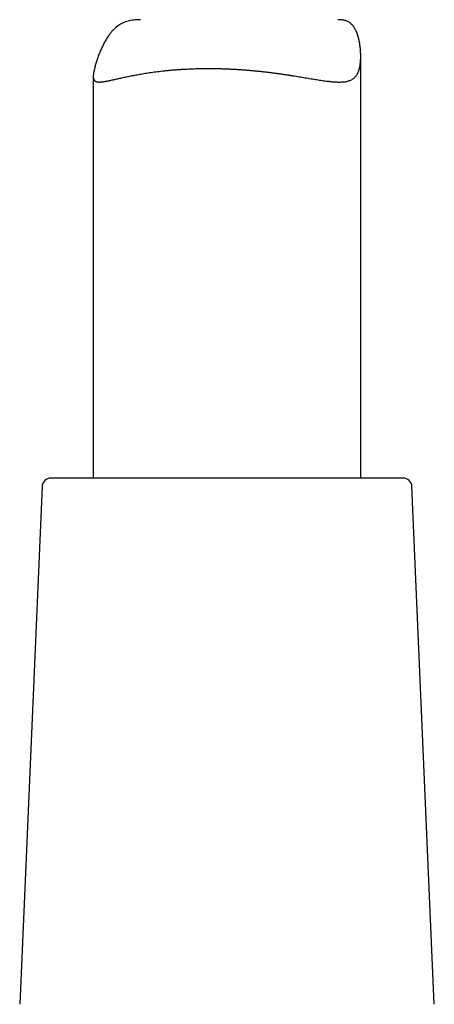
# Model space of a CAD drawing. Header units: millimetres. Extents: x 8 to 740, y 12 to 985.
# Tile 48 of 64: x 445 to 469, y 629 to 684. Entities that reach past the tile are written whole.
import ezdxf

# ---------------------------------------------------------------- set-up
doc = ezdxf.new("R2010")
doc.units = ezdxf.units.MM

msp = doc.modelspace()

# ---------------------------------------------------------------- linework, layer by layer
at = {"color": 7, "linetype": 'Continuous', "lineweight": 30}
for p, q in [((464.481, 658.54), (464.481, 682.18)), ((449.481, 681.046), (449.481, 658.54)), ((446.61, 658.062), (445.354, 629.062)), ((455.623, 658.54), (447.11, 658.54)), ((466.852, 658.54), (455.623, 658.54)), ((468.608, 629.062), (467.352, 658.062))]:
    msp.add_line(p, q, dxfattribs=at)
for centre, start, end in [((447.11, 658.04), 90, 177.5187), ((466.852, 658.04), 2.4813, 90)]:
    msp.add_arc(centre, 0.5, start, end, dxfattribs=at)
msp.add_open_spline([(452.136, 684.222), (452.119, 684.222), (452.043, 684.223), (451.915, 684.217), (451.751, 684.203), (451.594, 684.18), (451.441, 684.146), (451.293, 684.102), (451.15, 684.045), (451.016, 683.976), (450.89, 683.896), (450.772, 683.807), (450.661, 683.708), (450.556, 683.6), (450.456, 683.483), (450.367, 683.366), (450.287, 683.25), (450.214, 683.136), (450.145, 683.019), (450.059, 682.86), (449.959, 682.658), (449.853, 682.413), (449.775, 682.209), (449.718, 682.05), (449.679, 681.932), (449.643, 681.817), (449.609, 681.706), (449.579, 681.598), (449.552, 681.494), (449.529, 681.395), (449.509, 681.301), (449.494, 681.213), (449.484, 681.134), (449.48, 681.061), (449.482, 680.996), (449.489, 680.939), (449.502, 680.89), (449.522, 680.848), (449.547, 680.813), (449.579, 680.785), (449.617, 680.763), (449.661, 680.746), (449.712, 680.736), (449.769, 680.73), (449.83, 680.729), (449.893, 680.732), (449.958, 680.738), (450.027, 680.746), (450.101, 680.758), (450.18, 680.771), (450.263, 680.787), (450.351, 680.805), (450.443, 680.824), (450.54, 680.846), (450.641, 680.868), (450.746, 680.891), (450.855, 680.916), (450.969, 680.941), (451.086, 680.967), (451.207, 680.993), (451.333, 681.02), (451.462, 681.047), (451.595, 681.073), (451.732, 681.1), (451.873, 681.127), (452.017, 681.153), (452.165, 681.179), (452.317, 681.205), (452.476, 681.23), (452.642, 681.255), (452.816, 681.28), (452.994, 681.304), (453.175, 681.327), (453.36, 681.349), (453.548, 681.369), (453.74, 681.388), (453.935, 681.406), (454.132, 681.422), (454.333, 681.436), (454.536, 681.449), (454.738, 681.46), (454.938, 681.469), (455.137, 681.477), (455.338, 681.483), (455.54, 681.487), (455.743, 681.489), (455.949, 681.49), (456.155, 681.489), (456.362, 681.487), (456.57, 681.483), (456.779, 681.477), (456.988, 681.469), (457.194, 681.46), (457.398, 681.449), (457.598, 681.437), (457.798, 681.424), (457.998, 681.409), (458.197, 681.393), (458.396, 681.376), (458.594, 681.357), (458.791, 681.337), (458.986, 681.316), (459.181, 681.293), (459.374, 681.27), (459.566, 681.246), (459.755, 681.22), (459.944, 681.194), (460.13, 681.167), (460.314, 681.14), (460.496, 681.112), (460.676, 681.084), (460.853, 681.055), (461.027, 681.027), (461.199, 680.998), (461.368, 680.97), (461.534, 680.943), (461.697, 680.915), (461.858, 680.889), (462.017, 680.863), (462.172, 680.839), (462.323, 680.816), (462.471, 680.796), (462.614, 680.777), (462.753, 680.761), (462.888, 680.748), (463.019, 680.738), (463.145, 680.731), (463.266, 680.729), (463.381, 680.731), (463.492, 680.737), (463.597, 680.749), (463.696, 680.767), (463.79, 680.79), (463.879, 680.82), (463.961, 680.857), (464.037, 680.902), (464.107, 680.954), (464.17, 681.013), (464.226, 681.079), (464.277, 681.154), (464.321, 681.236), (464.36, 681.327), (464.393, 681.426), (464.42, 681.533), (464.441, 681.642), (464.457, 681.751), (464.468, 681.858), (464.476, 681.967), (464.482, 682.117), (464.481, 682.309), (464.468, 682.544), (464.442, 682.779), (464.409, 682.972), (464.376, 683.123), (464.348, 683.234), (464.316, 683.342), (464.28, 683.447), (464.241, 683.547), (464.197, 683.642), (464.148, 683.732), (464.095, 683.816), (464.037, 683.893), (463.973, 683.963), (463.903, 684.024), (463.828, 684.076), (463.749, 684.12), (463.665, 684.155), (463.576, 684.182), (463.481, 684.202), (463.382, 684.215), (463.289, 684.222), (463.227, 684.222), (463.202, 684.222)], degree=3, knots=[0, 0, 0, 0, 0.001862, 0.008094, 0.014239, 0.020387, 0.026531, 0.032847, 0.039169, 0.045485, 0.051633, 0.057786, 0.063935, 0.070218, 0.076504, 0.082788, 0.088283, 0.093778, 0.099286, 0.104795, 0.115843, 0.126905, 0.138001, 0.143558, 0.149115, 0.154692, 0.160269, 0.165868, 0.171467, 0.177374, 0.183292, 0.189245, 0.195211, 0.201214, 0.20723, 0.213284, 0.21935, 0.225247, 0.231154, 0.237092, 0.243041, 0.249017, 0.255003, 0.261015, 0.267034, 0.272289, 0.277543, 0.282817, 0.28809, 0.293384, 0.298678, 0.303988, 0.309297, 0.314626, 0.319955, 0.325298, 0.330642, 0.335985, 0.341328, 0.346685, 0.352042, 0.357417, 0.362791, 0.368179, 0.373568, 0.378973, 0.384379, 0.389799, 0.39522, 0.40106, 0.4069, 0.41276, 0.418619, 0.424502, 0.430385, 0.436287, 0.44219, 0.448118, 0.454045, 0.459994, 0.465942, 0.471595, 0.477248, 0.48292, 0.488592, 0.494286, 0.499981, 0.505694, 0.511407, 0.517144, 0.52288, 0.528636, 0.534392, 0.539914, 0.545436, 0.550975, 0.556514, 0.562073, 0.567632, 0.573209, 0.578785, 0.584382, 0.589979, 0.595592, 0.601206, 0.606844, 0.612482, 0.618137, 0.623791, 0.629466, 0.635141, 0.640833, 0.646525, 0.652237, 0.657949, 0.663678, 0.669407, 0.67525, 0.681093, 0.686955, 0.692818, 0.698705, 0.704593, 0.710502, 0.716412, 0.722351, 0.72829, 0.734256, 0.740222, 0.746177, 0.75214, 0.75813, 0.764129, 0.770158, 0.776199, 0.782273, 0.78836, 0.794326, 0.800304, 0.80632, 0.812349, 0.818416, 0.824496, 0.830613, 0.836741, 0.842002, 0.847262, 0.852537, 0.857813, 0.868395, 0.878991, 0.889617, 0.900256, 0.905591, 0.910926, 0.916274, 0.921622, 0.926901, 0.93218, 0.937487, 0.942794, 0.948143, 0.953491, 0.958895, 0.964299, 0.969588, 0.974878, 0.980217, 0.985556, 0.990938, 0.996319, 1, 1, 1, 1], dxfattribs=at)

doc.saveas('drawing.dxf')
